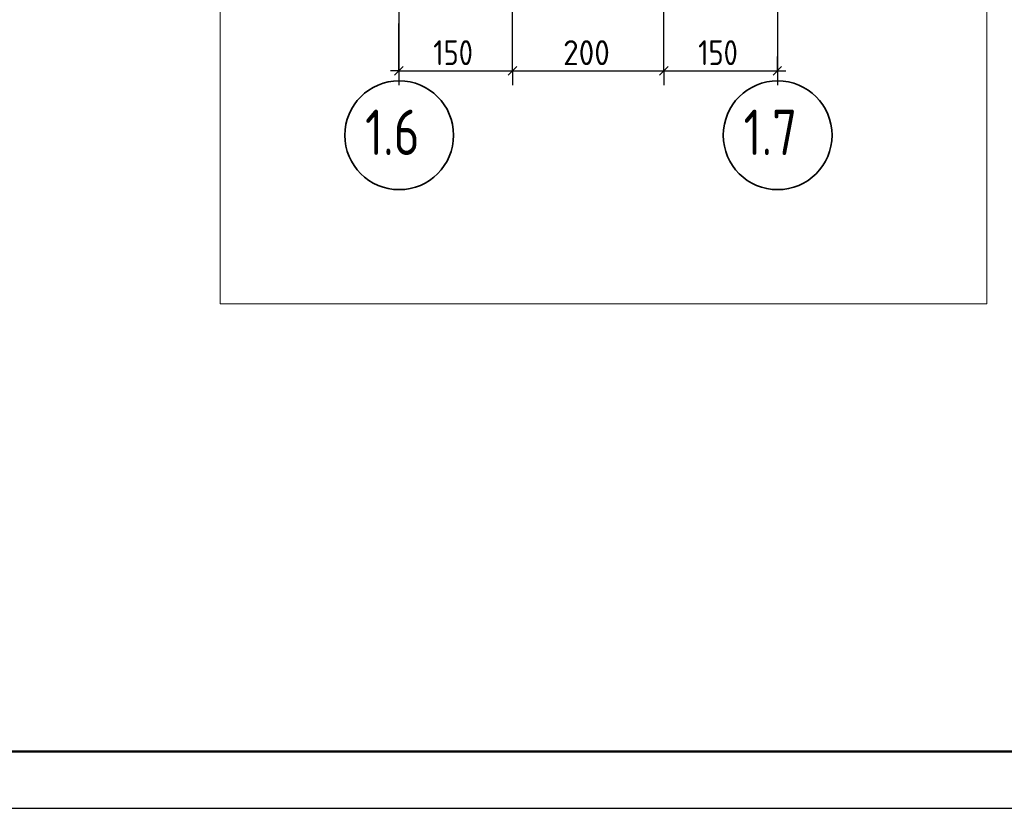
# Model space of a CAD drawing. Header units: millimetres. Extents: x 0 to 50400, y 0 to 35652.
# Tile 3 of 11: x 16933 to 27340, y 0 to 8337. Entities that reach past the tile are written whole.
import ezdxf

# ---------------------------------------------------------------- set-up
doc = ezdxf.new("R2010")
doc.units = ezdxf.units.MM
doc.linetypes.add('______5', pattern=[1320, 960, -120, 120, -120])
doc.layers.add('Standard', color=7, linetype='Continuous', lineweight=25)
doc.layers.add('Оси', color=7, linetype='______5', true_color=0x656565)
doc.styles.add('ISOCPEUR', font='txt')

msp = doc.modelspace()

# ---------------------------------------------------------------- linework, layer by layer
at = {"layer": 'Standard', "color": 7, "linetype": 'Continuous', "lineweight": -3, "transparency": 33554687}
for p, q in [((20941, 7796), (20941, 8297)), ((20941, 7796), (20941, 7946)), ((22141, 7796), (22141, 7946)), ((23741, 7796), (23741, 7946)), ((24941, 7796), (24941, 7946)), ((20941, 7796), (20851, 7796)), ((20941, 7796), (20941, 7646)), ((20941, 7796), (22141, 7796)), ((22141, 7796), (22141, 7646)), ((22141, 7796), (23741, 7796)), ((23741, 7796), (23741, 7646)), ((23741, 7796), (24941, 7796)), ((24941, 7796), (24941, 7646)), ((24941, 7796), (24941, 7796)), ((24941, 7796), (25031, 7796))]:
    msp.add_line(p, q, dxfattribs=at)
at = {"layer": 'Standard', "color": 7, "linetype": 'Continuous', "lineweight": 25, "transparency": 33554687}
for p, q in [((20896, 7751), (20986, 7841)), ((22096, 7751), (22186, 7841)), ((23696, 7751), (23786, 7841)), ((24896, 7751), (24986, 7841))]:
    msp.add_line(p, q, dxfattribs=at)
msp.add_lwpolyline([(0, 0), (50400, 0), (50400, 35640), (0, 35640), (0, 0)], close=True, dxfattribs=at)
at = {"layer": 'Standard', "color": 7, "linetype": 'Continuous', "lineweight": 50, "transparency": 33554687}
msp.add_lwpolyline([(2400, 35040), (49800, 35040), (49800, 600), (2400, 600), (2400, 35040)], close=True, dxfattribs=at)
at = {"layer": 'Standard', "color": 7, "linetype": 'Continuous', "lineweight": 13, "transparency": 33554687}
msp.add_lwpolyline([(27155, 25914), (19053, 25914), (19053, 5334), (27155, 5334), (27155, 25914)], dxfattribs=at)
at = {"layer": 'Standard', "color": 7, "linetype": 'Continuous', "lineweight": -3, "transparency": 33554687}
for points in [[(22141, 7796), (22141, 7816), (22141, 7816), (22141, 7816), (22141, 7816), (22141, 9378)], [(23741, 7796), (23741, 7816), (23741, 7816), (23741, 9378)]]:
    msp.add_lwpolyline(points, dxfattribs=at)
at = {"layer": 'Оси', "color": 8, "linetype": '______5', "lineweight": -3, "transparency": 33554687}
for p, q in [((20941, 10025), (20941, 7796)), ((24941, 10025), (24941, 7796))]:
    msp.add_line(p, q, dxfattribs=at)
at = {"layer": 'Оси', "color": 7, "linetype": 'Continuous', "lineweight": 35, "transparency": 33554687}
for centre in [(20944, 7115), (24944, 7115)]:
    msp.add_circle(centre, 575, dxfattribs=at)

# ---------------------------------------------------------------- texts
at = {"layer": 'Standard', "color": 7, "linetype": 'Continuous', "lineweight": 25, "transparency": 33554687, "char_height": 264, "attachment_point": 7, "style": 'ISOCPEUR'}
for s, insert, width in [('\\W0.83;150', (21304, 7856), 610.28), ('\\W0.91;200', (22677, 7856), 674.38), ('\\W0.83;150', (24104, 7856), 610.29)]:
    msp.add_mtext(s, dxfattribs=dict(at, insert=insert, width=width))
at = {"layer": 'Оси', "color": 7, "linetype": 'Continuous', "lineweight": 35, "transparency": 33554687, "char_height": 480, "width": 908.91, "attachment_point": 7, "style": 'ISOCPEUR'}
for s, insert in [('\\W0.79;1.6', (20584, 6906)), ('\\W0.79;1.7', (24584, 6906))]:
    msp.add_mtext(s, dxfattribs=dict(at, insert=insert))

doc.saveas('drawing.dxf')
